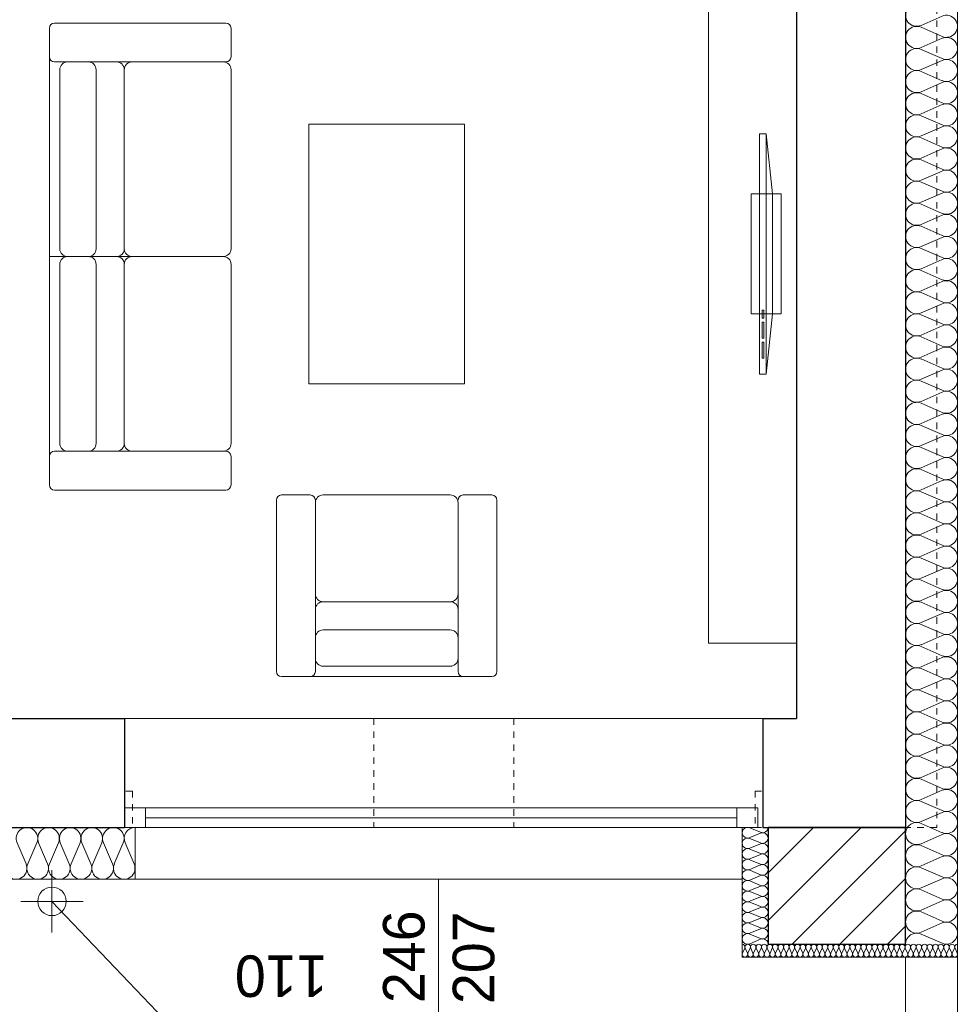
# Model space of a CAD drawing. Extents: x -220425 to -93252, y -20065 to 80294.
# Tile 93 of 103: x -102976 to -99359, y -10697 to -6902. Entities that reach past the tile are written whole.
import ezdxf

# ---------------------------------------------------------------- set-up
doc = ezdxf.new("R2010")
doc.units = 0
doc.header["$MEASUREMENT"] = 0
doc.linetypes.add('Hidden Line', pattern=[50, 25, -25])
for name, color, linetype, lineweight, true_color in [('Arch ocieplenie_Nr_Pióra__22', 7, 'Continuous', 9, 0x7f7f7f), ('Arch okna_Nr_Pióra__4', 7, 'Continuous', 9, 0x029e21), ('Arch wyposazenie_Nr_Pióra__9', 7, 'Continuous', 13, 0x3dad99)]:
    doc.layers.add(name, color=color, linetype=linetype, lineweight=lineweight, true_color=true_color)
for name, color, linetype, lineweight in [('Arch rynny_Nr_Pióra__21', 7, 'Continuous', 9), ('Arch schody_Nr_Pióra__21', 7, 'Continuous', 9), ('Arch wyburzenia_Nr_Pióra__46', 5, 'Continuous', 13), ('Arch wykończenie_Nr_Pióra__46', 5, 'Continuous', 13), ('Arch ściany nośne_Nr_Pióra__21', 7, 'Continuous', 9), ('Arch ściany nośne_Nr_Pióra__27', 7, 'Continuous', 30), ('INWENT.ŚCIANY_Nr_Pióra__1', 7, 'Continuous', 25), ('INWENT.ŚCIANY_Nr_Pióra__101', 8, 'Continuous', 13), ('PODKŁAD', 252, 'Continuous', 35)]:
    doc.layers.add(name, color=color, linetype=linetype, lineweight=lineweight)
doc.styles.add('GENERATED_STYLE_6', font='txt')

# ---------------------------------------------------------------- blocks, each defined once
blk = doc.blocks.new('parter')
at = {"layer": 'Arch ściany nośne_Nr_Pióra__21', "linetype": 'Continuous'}
h = blk.add_hatch(dxfattribs=at)
h.set_pattern_fill('Common_Brick', color=252, style=0, pattern_type=2)
h.set_pattern_definition([(45, (0, 0), (-91.92388, 91.92388), [])])
h.paths.add_polyline_path([(-163952.4, -10015.1), (-163952.4, -10465.1), (-163422.4, -10465.1), (-163422.4, -10015.1)], flags=0)
at = {"layer": 'Arch ocieplenie_Nr_Pióra__22', "color": 252, "linetype": 'Continuous'}
for p, q in [((-163282, -6888.7), (-163362.8, -6924.2)), ((-163362.8, -6931.3), (-163282, -6966.8)), ((-163282, -6974), (-163362.8, -7009.4)), ((-163362.8, -7016.6), (-163282, -7052)), ((-163282, -7059.2), (-163362.8, -7094.7)), ((-163362.8, -7101.8), (-163282, -7137.3)), ((-163282, -7144.4), (-163362.8, -7179.9)), ((-163362.8, -7187.1), (-163282, -7222.5)), ((-163282, -7229.7), (-163362.8, -7265.1)), ((-163362.8, -7272.3), (-163282, -7307.8)), ((-163282, -7314.9), (-163362.8, -7350.4)), ((-163362.8, -7357.5), (-163282, -7393)), ((-163282, -7400.2), (-163362.8, -7435.6)), ((-163362.8, -7442.8), (-163282, -7478.2)), ((-163282, -7485.4), (-163362.8, -7520.9)), ((-163362.8, -7528), (-163282, -7563.5)), ((-163282, -7570.6), (-163362.8, -7606.1)), ((-163362.8, -7613.3), (-163282, -7648.7)), ((-163282, -7655.9), (-163362.8, -7691.3)), ((-163362.8, -7698.5), (-163282, -7733.9)), ((-163282, -7741.1), (-163362.8, -7776.6)), ((-163362.8, -7783.7), (-163282, -7819.2)), ((-163282, -7826.3), (-163362.8, -7861.8)), ((-163362.8, -7869), (-163282, -7904.4)), ((-163282, -7911.6), (-163362.8, -7947)), ((-163362.8, -7954.2), (-163282, -7989.7)), ((-163282, -7996.8), (-163362.8, -8032.3)), ((-163362.8, -8039.4), (-163282, -8074.9)), ((-163282, -8082.1), (-163362.8, -8117.5)), ((-163362.8, -8124.7), (-163282, -8160.1)), ((-163282, -8167.3), (-163362.8, -8202.8)), ((-163362.8, -8209.9), (-163282, -8245.4)), ((-163282, -8252.5), (-163362.8, -8288)), ((-163362.8, -8295.2), (-163282, -8330.6)), ((-163282, -8337.8), (-163362.8, -8373.2)), ((-163362.8, -8380.4), (-163282, -8415.9)), ((-163282, -8423), (-163362.8, -8458.5)), ((-163362.8, -8465.6), (-163282, -8501.1)), ((-163282, -8508.3), (-163362.8, -8543.7)), ((-163362.8, -8550.9), (-163282, -8586.3)), ((-163282, -8593.5), (-163362.8, -8628.9)), ((-163362.8, -8636.1), (-163282, -8671.6)), ((-163282, -8678.7), (-163362.8, -8714.2)), ((-163362.8, -8721.3), (-163282, -8756.8)), ((-163282, -8764), (-163362.8, -8799.4)), ((-163362.8, -8806.6), (-163282, -8842)), ((-163282, -8849.2), (-163362.8, -8884.7)), ((-163362.8, -8891.8), (-163282, -8927.3)), ((-163282, -8934.4), (-163362.8, -8969.9)), ((-163362.8, -8977.1), (-163282, -9012.5)), ((-163282, -9019.7), (-163362.8, -9055.1)), ((-163362.8, -9062.3), (-163282, -9097.8)), ((-163282, -9104.9), (-163362.8, -9140.4)), ((-163362.8, -9147.5), (-163282, -9183)), ((-163282, -9190.2), (-163362.8, -9225.6)), ((-163362.8, -9232.8), (-163282, -9268.2)), ((-163282, -9275.4), (-163362.8, -9310.9)), ((-163362.8, -9318), (-163282, -9353.5)), ((-163282, -9360.6), (-163362.8, -9396.1)), ((-163362.8, -9403.3), (-163282, -9438.7)), ((-163282, -9445.9), (-163362.8, -9481.3)), ((-163362.8, -9488.5), (-163282, -9523.9)), ((-163282, -9531.1), (-163362.8, -9566.6)), ((-163362.8, -9573.7), (-163282, -9609.2)), ((-163282, -9616.3), (-163362.8, -9651.8)), ((-163362.8, -9659), (-163282, -9694.4)), ((-163282, -9701.6), (-163362.8, -9737)), ((-163362.8, -9744.2), (-163282, -9779.7)), ((-163282, -9786.8), (-163362.8, -9822.3)), ((-163362.8, -9829.4), (-163282, -9864.9)), ((-163282, -9872.1), (-163362.8, -9907.5)), ((-163362.8, -9914.7), (-163282, -9950.1)), ((-163282, -9957.3), (-163362.8, -9992.8)), ((-164022.6, -10016.9), (-163982.2, -10033.9)), ((-163362.8, -9999.9), (-163282, -10035.4)), ((-163982.2, -10037.3), (-164022.6, -10054.3)), ((-163282, -10042.5), (-163362.8, -10078)), ((-166847.2, -10074.7), (-166812.5, -10155.6)), ((-166805.5, -10155.6), (-166770.9, -10074.7)), ((-166763.9, -10074.7), (-166729.2, -10155.6)), ((-166722.2, -10155.6), (-166687.5, -10074.7)), ((-166680.5, -10074.7), (-166645.9, -10155.6)), ((-166638.9, -10155.6), (-166604.2, -10074.7)), ((-166597.2, -10074.7), (-166562.5, -10155.6)), ((-166555.5, -10155.6), (-166520.9, -10074.7)), ((-166513.9, -10074.7), (-166479.2, -10155.6)), ((-166472.2, -10155.6), (-166437.5, -10074.7)), ((-166430.5, -10074.7), (-166395.9, -10155.6)), ((-164022.6, -10057.8), (-163982.2, -10074.8)), ((-163982.2, -10078.2), (-164022.6, -10095.2)), ((-163362.8, -10085.2), (-163282, -10120.6)), ((-164022.6, -10098.7), (-163982.2, -10115.7)), ((-163982.2, -10119.1), (-164022.6, -10136.2)), ((-163282, -10127.8), (-163362.8, -10163.2)), ((-164022.6, -10139.6), (-163982.2, -10156.6)), ((-163982.2, -10160), (-164022.6, -10177.1)), ((-164022.6, -10180.5), (-163982.2, -10197.5)), ((-163982.2, -10201), (-164022.6, -10218)), ((-163362.8, -10170.4), (-163282, -10205.9)), ((-164022.6, -10221.4), (-163982.2, -10238.4)), ((-163982.2, -10241.9), (-164022.6, -10258.9)), ((-163282, -10213), (-163362.8, -10248.5)), ((-164022.6, -10262.3), (-163982.2, -10279.3)), ((-163982.2, -10282.8), (-164022.6, -10299.8)), ((-163362.8, -10255.6), (-163282, -10291.1)), ((-164022.6, -10303.2), (-163982.2, -10320.2)), ((-163282, -10298.3), (-163362.8, -10333.7)), ((-163982.2, -10323.7), (-164022.6, -10340.7)), ((-164022.6, -10344.1), (-163982.2, -10361.2)), ((-163362.8, -10340.9), (-163282, -10376.3)), ((-163982.2, -10364.6), (-164022.6, -10381.6)), ((-164022.6, -10385), (-163982.2, -10402.1)), ((-163282, -10383.5), (-163362.8, -10418.9)), ((-163982.2, -10405.5), (-164022.6, -10422.5)), ((-164022.6, -10426), (-163982.2, -10443)), ((-163362.8, -10426.1), (-163282, -10461.6)), ((-163982.2, -10446.4), (-164022.6, -10463.4)), ((-164051.5, -10500.2), (-164042.6, -10480)), ((-164040.8, -10480), (-164032, -10500.2)), ((-164030.2, -10500.2), (-164021.4, -10480)), ((-164019.6, -10480), (-164010.7, -10500.2)), ((-164008.9, -10500.2), (-164000.1, -10480)), ((-163998.3, -10480), (-163989.4, -10500.2)), ((-163987.6, -10500.2), (-163978.8, -10480)), ((-163977, -10480), (-163968.1, -10500.2)), ((-163966.4, -10500.2), (-163957.5, -10480)), ((-163955.7, -10480), (-163946.9, -10500.2)), ((-163945.1, -10500.2), (-163936.2, -10480)), ((-163934.4, -10480), (-163925.6, -10500.2)), ((-163923.8, -10500.2), (-163914.9, -10480)), ((-163913.2, -10480), (-163904.3, -10500.2)), ((-163902.5, -10500.2), (-163893.7, -10480)), ((-163891.9, -10480), (-163883, -10500.2)), ((-163881.2, -10500.2), (-163872.4, -10480)), ((-163870.6, -10480), (-163861.7, -10500.2)), ((-163859.9, -10500.2), (-163851.1, -10480)), ((-163849.3, -10480), (-163840.5, -10500.2)), ((-163838.7, -10500.2), (-163829.8, -10480)), ((-163828, -10480), (-163819.2, -10500.2)), ((-163817.4, -10500.2), (-163808.5, -10480)), ((-163806.7, -10480), (-163797.9, -10500.2)), ((-163796.1, -10500.2), (-163787.2, -10480)), ((-163785.5, -10480), (-163776.6, -10500.2)), ((-163774.8, -10500.2), (-163766, -10480)), ((-163764.2, -10480), (-163755.3, -10500.2)), ((-163753.5, -10500.2), (-163744.7, -10480)), ((-163742.9, -10480), (-163734, -10500.2)), ((-163732.3, -10500.2), (-163723.4, -10480)), ((-163721.6, -10480), (-163712.8, -10500.2)), ((-163711, -10500.2), (-163702.1, -10480)), ((-163700.3, -10480), (-163691.5, -10500.2)), ((-163689.7, -10500.2), (-163680.8, -10480)), ((-163679, -10480), (-163670.2, -10500.2)), ((-163668.4, -10500.2), (-163659.6, -10480)), ((-163657.8, -10480), (-163648.9, -10500.2)), ((-163647.1, -10500.2), (-163638.3, -10480)), ((-163636.5, -10480), (-163627.6, -10500.2)), ((-163625.8, -10500.2), (-163617, -10480)), ((-163615.2, -10480), (-163606.4, -10500.2)), ((-163604.6, -10500.2), (-163595.7, -10480)), ((-163593.9, -10480), (-163585.1, -10500.2)), ((-163583.3, -10500.2), (-163574.4, -10480)), ((-163572.6, -10480), (-163563.8, -10500.2)), ((-163562, -10500.2), (-163553.1, -10480)), ((-163551.4, -10480), (-163542.5, -10500.2)), ((-163540.7, -10500.2), (-163531.9, -10480)), ((-163530.1, -10480), (-163521.2, -10500.2)), ((-163519.4, -10500.2), (-163510.6, -10480)), ((-163508.8, -10480), (-163499.9, -10500.2)), ((-163498.2, -10500.2), (-163489.3, -10480)), ((-163487.5, -10480), (-163478.7, -10500.2)), ((-163476.9, -10500.2), (-163468, -10480)), ((-163466.2, -10480), (-163457.4, -10500.2)), ((-163455.6, -10500.2), (-163446.7, -10480)), ((-163444.9, -10480), (-163436.1, -10500.2)), ((-163434.3, -10500.2), (-163425.5, -10480)), ((-163423.7, -10480), (-163414.8, -10500.2)), ((-163413, -10500.2), (-163404.2, -10480)), ((-163402.4, -10480), (-163393.5, -10500.2)), ((-163391.7, -10500.2), (-163382.9, -10480)), ((-163381.1, -10480), (-163372.2, -10500.2)), ((-163370.5, -10500.2), (-163361.6, -10480)), ((-163359.8, -10480), (-163351, -10500.2)), ((-163349.2, -10500.2), (-163340.3, -10480)), ((-163338.5, -10480), (-163329.7, -10500.2)), ((-163327.9, -10500.2), (-163319, -10480)), ((-163317.3, -10480), (-163308.4, -10500.2)), ((-163306.6, -10500.2), (-163297.8, -10480)), ((-163296, -10480), (-163287.1, -10500.2)), ((-163285.3, -10500.2), (-163276.5, -10480)), ((-163274.7, -10480), (-163265.8, -10500.2)), ((-163264, -10500.2), (-163255.2, -10480)), ((-163253.4, -10480), (-163244.6, -10500.2)), ((-163242.8, -10500.2), (-163233.9, -10480)), ((-163232.1, -10480), (-163223.3, -10500.2))]:
    blk.add_line(p, q, dxfattribs=at)
for centre, major_axis, ratio, start_param, end_param in [((-163379.8, -6885.1), (0, -42.6), 0.998042, 2.7288, 6.695979), ((-163264.9, -6927.8), (0, -42.6), 0.998042, 5.870392, 9.837571), ((-163379.8, -6970.4), (0, -42.6), 0.998042, 2.7288, 6.695979), ((-163264.9, -7013), (0, -42.6), 0.998042, 5.870392, 9.837571), ((-163379.8, -7055.6), (0, -42.6), 0.998042, 2.7288, 6.695979), ((-163264.9, -7098.2), (0, -42.6), 0.998042, 5.870392, 9.837571), ((-163379.8, -7140.9), (0, -42.6), 0.998042, 2.7288, 6.695979), ((-163264.9, -7183.5), (0, -42.6), 0.998042, 5.870392, 9.837571), ((-163379.8, -7226.1), (0, -42.6), 0.998042, 2.7288, 6.695979), ((-163264.9, -7268.7), (0, -42.6), 0.998042, 5.870392, 9.837571), ((-163379.8, -7311.3), (0, -42.6), 0.998042, 2.7288, 6.695979), ((-163264.9, -7354), (0, -42.6), 0.998042, 5.870392, 9.837571), ((-163379.8, -7396.6), (0, -42.6), 0.998042, 2.7288, 6.695979), ((-163264.9, -7439.2), (0, -42.6), 0.998042, 5.870392, 9.837571), ((-163379.8, -7481.8), (0, -42.6), 0.998042, 2.7288, 6.695979), ((-163264.9, -7524.4), (0, -42.6), 0.998042, 5.870392, 9.837571), ((-163379.8, -7567.1), (0, -42.6), 0.998042, 2.7288, 6.695979), ((-163264.9, -7609.7), (0, -42.6), 0.998042, 5.870392, 9.837571), ((-163379.8, -7652.3), (0, -42.6), 0.998042, 2.7288, 6.695979), ((-163264.9, -7694.9), (0, -42.6), 0.998042, 5.870392, 9.837571), ((-163379.8, -7737.5), (0, -42.6), 0.998042, 2.7288, 6.695979), ((-163264.9, -7780.1), (0, -42.6), 0.998042, 5.870392, 9.837571), ((-163379.8, -7822.8), (0, -42.6), 0.998042, 2.7288, 6.695979), ((-163264.9, -7865.4), (0, -42.6), 0.998042, 5.870392, 9.837571), ((-163379.8, -7908), (0, -42.6), 0.998042, 2.7288, 6.695979), ((-163264.9, -7950.6), (0, -42.6), 0.998042, 5.870392, 9.837571), ((-163379.8, -7993.2), (0, -42.6), 0.998042, 2.7288, 6.695979), ((-163264.9, -8035.9), (0, -42.6), 0.998042, 5.870392, 9.837571), ((-163379.8, -8078.5), (0, -42.6), 0.998042, 2.7288, 6.695979), ((-163264.9, -8121.1), (0, -42.6), 0.998042, 5.870392, 9.837571), ((-163379.8, -8163.7), (0, -42.6), 0.998042, 2.7288, 6.695979), ((-163264.9, -8206.3), (0, -42.6), 0.998042, 5.870392, 9.837571), ((-163379.8, -8249), (0, -42.6), 0.998042, 2.7288, 6.695979), ((-163264.9, -8291.6), (0, -42.6), 0.998042, 5.870392, 9.837571), ((-163379.8, -8334.2), (0, -42.6), 0.998042, 2.7288, 6.695979), ((-163264.9, -8376.8), (0, -42.6), 0.998042, 5.870392, 9.837571), ((-163379.8, -8419.4), (0, -42.6), 0.998042, 2.7288, 6.695979), ((-163264.9, -8462.1), (0, -42.6), 0.998042, 5.870392, 9.837571), ((-163379.8, -8504.7), (0, -42.6), 0.998042, 2.7288, 6.695979), ((-163264.9, -8547.3), (0, -42.6), 0.998042, 5.870392, 9.837571), ((-163379.8, -8589.9), (0, -42.6), 0.998042, 2.7288, 6.695979), ((-163264.9, -8632.5), (0, -42.6), 0.998042, 5.870392, 9.837571), ((-163379.8, -8675.1), (0, -42.6), 0.998042, 2.7288, 6.695979), ((-163264.9, -8717.8), (0, -42.6), 0.998042, 5.870392, 9.837571), ((-163379.8, -8760.4), (0, -42.6), 0.998042, 2.7288, 6.695979), ((-163264.9, -8803), (0, -42.6), 0.998042, 5.870392, 9.837571), ((-163379.8, -8845.6), (0, -42.6), 0.998042, 2.7288, 6.695979), ((-163264.9, -8888.2), (0, -42.6), 0.998042, 5.870392, 9.837571), ((-163379.8, -8930.9), (0, -42.6), 0.998042, 2.7288, 6.695979), ((-163264.9, -8973.5), (0, -42.6), 0.998042, 5.870392, 9.837571), ((-163379.8, -9016.1), (0, -42.6), 0.998042, 2.7288, 6.695979), ((-163264.9, -9058.7), (0, -42.6), 0.998042, 5.870392, 9.837571), ((-163379.8, -9101.3), (0, -42.6), 0.998042, 2.7288, 6.695979), ((-163264.9, -9144), (0, -42.6), 0.998042, 5.870392, 9.837571), ((-163379.8, -9186.6), (0, -42.6), 0.998042, 2.7288, 6.695979), ((-163264.9, -9229.2), (0, -42.6), 0.998042, 5.870392, 9.837571), ((-163379.8, -9271.8), (0, -42.6), 0.998042, 2.7288, 6.695979), ((-163264.9, -9314.4), (0, -42.6), 0.998042, 5.870392, 9.837571), ((-163379.8, -9357.1), (0, -42.6), 0.998042, 2.7288, 6.695979), ((-163264.9, -9399.7), (0, -42.6), 0.998042, 5.870392, 9.837571), ((-163379.8, -9442.3), (0, -42.6), 0.998042, 2.7288, 6.695979), ((-163264.9, -9484.9), (0, -42.6), 0.998042, 5.870392, 9.837571), ((-163379.8, -9527.5), (0, -42.6), 0.998042, 2.7288, 6.695979), ((-163264.9, -9570.1), (0, -42.6), 0.998042, 5.870392, 9.837571), ((-163379.8, -9612.8), (0, -42.6), 0.998042, 2.7288, 6.695979), ((-163264.9, -9655.4), (0, -42.6), 0.998042, 5.870392, 9.837571), ((-163379.8, -9698), (0, -42.6), 0.998042, 2.7288, 6.695979), ((-163264.9, -9740.6), (0, -42.6), 0.998042, 5.870392, 9.837571), ((-163379.8, -9783.2), (0, -42.6), 0.998042, 2.7288, 6.695979), ((-163264.9, -9825.9), (0, -42.6), 0.998042, 5.870392, 9.837571), ((-163379.8, -9868.5), (0, -42.6), 0.998042, 2.7288, 6.695979), ((-163264.9, -9911.1), (0, -42.6), 0.998042, 5.870392, 9.837571), ((-163379.8, -9953.7), (0, -42.6), 0.998042, 2.7288, 6.695979), ((-163264.9, -9996.3), (0, -42.6), 0.998042, 5.870392, 9.837571), ((-166809, -10057.7), (0, 42.5), 0.979571, 4.299595, 8.266774), ((-166725.7, -10057.7), (0, 42.5), 0.979571, 4.299595, 8.266774), ((-166642.4, -10057.7), (0, 42.5), 0.979571, 4.299595, 8.266774), ((-166559, -10057.7), (0, 42.5), 0.979571, 4.299595, 8.266774), ((-166475.7, -10057.7), (0, 42.5), 0.979571, 4.299595, 8.266774), ((-166392.4, -10057.7), (0, 42.5), 0.979571, 0, 1.983589), ((-164031.1, -10035.6), (21.3, 0), 0.961761, 1.158003, 5.125183), ((-163973.6, -10015.1), (21.3, 0), 0.961761, 4.299596, 6.283185), ((-163379.8, -10039), (0, -42.6), 0.998042, 2.7288, 6.695979), ((-164031.1, -10076.5), (21.3, 0), 0.961761, 1.158003, 5.125183), ((-163973.6, -10056.1), (21.3, 0), 0.961761, 4.299595, 8.266774), ((-163264.9, -10081.6), (0, -42.6), 0.998042, 5.870392, 9.837571), ((-163973.6, -10097), (21.3, 0), 0.961761, 4.299595, 8.266774), ((-163379.8, -10124.2), (0, -42.6), 0.998042, 2.7288, 6.695979), ((-164031.1, -10117.4), (21.3, 0), 0.961761, 1.158003, 5.125183), ((-163973.6, -10137.9), (21.3, 0), 0.961761, 4.299595, 8.266774), ((-163264.9, -10166.8), (0, -42.6), 0.998042, 5.870392, 9.837571), ((-166850.7, -10172.6), (0, 42.5), 0.979571, 1.158003, 5.125183), ((-166767.4, -10172.6), (0, 42.5), 0.979571, 1.158003, 5.125183), ((-166684, -10172.6), (0, 42.5), 0.979571, 1.158003, 5.125183), ((-166600.7, -10172.6), (0, 42.5), 0.979571, 1.158003, 5.125183), ((-166517.4, -10172.6), (0, 42.5), 0.979571, 1.158003, 5.125183), ((-166434, -10172.6), (0, 42.5), 0.979571, 1.158003, 5.125183), ((-164031.1, -10158.3), (21.3, 0), 0.961761, 1.158003, 5.125183), ((-163973.6, -10178.8), (21.3, 0), 0.961761, 4.299595, 8.266774), ((-163379.8, -10209.4), (0, -42.6), 0.998042, 2.7288, 6.695979), ((-164031.1, -10199.2), (21.3, 0), 0.961761, 1.158003, 5.125183), ((-163973.6, -10219.7), (21.3, 0), 0.961761, 4.299595, 8.266774), ((-163264.9, -10252.1), (0, -42.6), 0.998042, 5.870392, 9.837571), ((-164031.1, -10240.1), (21.3, 0), 0.961761, 1.158003, 5.125183), ((-163973.6, -10260.6), (21.3, 0), 0.961761, 4.299595, 8.266774), ((-164031.1, -10281.1), (21.3, 0), 0.961761, 1.158003, 5.125183), ((-163973.6, -10301.5), (21.3, 0), 0.961761, 4.299595, 8.266774), ((-163379.8, -10294.7), (0, -42.6), 0.998042, 2.7288, 6.695979), ((-164031.1, -10322), (21.3, 0), 0.961761, 1.158003, 5.125183), ((-163973.6, -10342.4), (21.3, 0), 0.961761, 4.299595, 8.266774), ((-163264.9, -10337.3), (0, -42.6), 0.998042, 5.870392, 9.837571), ((-164031.1, -10362.9), (21.3, 0), 0.961761, 1.158003, 5.125183), ((-163379.8, -10379.9), (0, -42.6), 0.998042, 2.7288, 6.695979), ((-164031.1, -10403.8), (21.3, 0), 0.961761, 1.158003, 5.125183), ((-163973.6, -10383.3), (21.3, 0), 0.961761, 4.299595, 8.266774), ((-163264.9, -10422.5), (0, -42.6), 0.998042, 5.870392, 9.837571), ((-164031.1, -10444.7), (21.3, 0), 0.961761, 1.158003, 5.125183), ((-163973.6, -10424.2), (21.3, 0), 0.961761, 4.299595, 8.266774), ((-163379.8, -10465.1), (0, -42.6), 0.998042, 2.7288, 4.712389), ((-164052.4, -10475.8), (10.6, 0), 0.999328, 5.870392, 7.853982), ((-164031.1, -10475.8), (10.6, 0), 0.999328, 5.870392, 9.837571), ((-164009.8, -10475.8), (10.6, 0), 0.999328, 5.870392, 9.837571), ((-163988.5, -10475.8), (10.6, 0), 0.999328, 5.870392, 9.837571), ((-163973.6, -10465.1), (21.3, 0), 0.961761, 0, 1.983589), ((-163967.3, -10475.8), (10.6, 0), 0.999328, 5.870392, 9.837571), ((-163946, -10475.8), (10.6, 0), 0.999328, 5.870392, 9.837571), ((-163924.7, -10475.8), (10.6, 0), 0.999328, 5.870392, 9.837571), ((-163903.4, -10475.8), (10.6, 0), 0.999328, 5.870392, 9.837571), ((-163882.1, -10475.8), (10.6, 0), 0.999328, 5.870392, 9.837571), ((-163860.8, -10475.8), (10.6, 0), 0.999328, 5.870392, 9.837571), ((-163839.6, -10475.8), (10.6, 0), 0.999328, 5.870392, 9.837571), ((-163818.3, -10475.8), (10.6, 0), 0.999328, 5.870392, 9.837571), ((-163797, -10475.8), (10.6, 0), 0.999328, 5.870392, 9.837571), ((-163775.7, -10475.8), (10.6, 0), 0.999328, 5.870392, 9.837571), ((-163754.4, -10475.8), (10.6, 0), 0.999328, 5.870392, 9.837571), ((-163733.1, -10475.8), (10.6, 0), 0.999328, 5.870392, 9.837571), ((-163711.9, -10475.8), (10.6, 0), 0.999328, 5.870392, 9.837571), ((-163690.6, -10475.8), (10.6, 0), 0.999328, 5.870392, 9.837571), ((-163669.3, -10475.8), (10.6, 0), 0.999328, 5.870392, 9.837571), ((-163648, -10475.8), (10.6, 0), 0.999328, 5.870392, 9.837571), ((-163626.7, -10475.8), (10.6, 0), 0.999328, 5.870392, 9.837571), ((-163605.5, -10475.8), (10.6, 0), 0.999328, 5.870392, 9.837571), ((-163584.2, -10475.8), (10.6, 0), 0.999328, 5.870392, 9.837571), ((-163562.9, -10475.8), (10.6, 0), 0.999328, 5.870392, 9.837571), ((-163541.6, -10475.8), (10.6, 0), 0.999328, 5.870392, 9.837571), ((-163520.3, -10475.8), (10.6, 0), 0.999328, 5.870392, 9.837571), ((-163499, -10475.8), (10.6, 0), 0.999328, 5.870392, 9.837571), ((-163477.8, -10475.8), (10.6, 0), 0.999328, 5.870392, 9.837571), ((-163456.5, -10475.8), (10.6, 0), 0.999328, 5.870392, 9.837571), ((-163435.2, -10475.8), (10.6, 0), 0.999328, 5.870392, 9.837571), ((-163413.9, -10475.8), (10.6, 0), 0.999328, 5.870392, 9.837571), ((-163392.6, -10475.8), (10.6, 0), 0.999328, 5.870392, 9.837571), ((-163371.4, -10475.8), (10.6, 0), 0.999328, 5.870392, 9.837571), ((-163350.1, -10475.8), (10.6, 0), 0.999328, 5.870392, 9.837571), ((-163328.8, -10475.8), (10.6, 0), 0.999328, 5.870392, 9.837571), ((-163307.5, -10475.8), (10.6, 0), 0.999328, 5.870392, 9.837571), ((-163286.2, -10475.8), (10.6, 0), 0.999328, 5.870392, 9.837571), ((-163264.9, -10475.8), (10.6, 0), 0.999328, 5.870392, 9.837571), ((-163243.7, -10475.8), (10.6, 0), 0.999328, 5.870392, 9.837571), ((-163222.4, -10475.8), (10.6, 0), 0.999328, 1.570796, 3.554385), ((-164041.7, -10504.5), (10.6, 0), 0.999328, 2.728799, 6.695979), ((-164020.5, -10504.5), (10.6, 0), 0.999328, 2.728799, 6.695979), ((-163999.2, -10504.5), (10.6, 0), 0.999328, 2.728799, 6.695979), ((-163977.9, -10504.5), (10.6, 0), 0.999328, 2.728799, 6.695979), ((-163956.6, -10504.5), (10.6, 0), 0.999328, 2.728799, 6.695979), ((-163935.3, -10504.5), (10.6, 0), 0.999328, 2.728799, 6.695979), ((-163914, -10504.5), (10.6, 0), 0.999328, 2.728799, 6.695979), ((-163892.8, -10504.5), (10.6, 0), 0.999328, 2.728799, 6.695979), ((-163871.5, -10504.5), (10.6, 0), 0.999328, 2.728799, 6.695979), ((-163850.2, -10504.5), (10.6, 0), 0.999328, 2.728799, 6.695979), ((-163828.9, -10504.5), (10.6, 0), 0.999328, 2.728799, 6.695979), ((-163807.6, -10504.5), (10.6, 0), 0.999328, 2.728799, 6.695979), ((-163786.4, -10504.5), (10.6, 0), 0.999328, 2.728799, 6.695979), ((-163765.1, -10504.5), (10.6, 0), 0.999328, 2.728799, 6.695979), ((-163743.8, -10504.5), (10.6, 0), 0.999328, 2.728799, 6.695979), ((-163722.5, -10504.5), (10.6, 0), 0.999328, 2.728799, 6.695979), ((-163701.2, -10504.5), (10.6, 0), 0.999328, 2.728799, 6.695979), ((-163679.9, -10504.5), (10.6, 0), 0.999328, 2.728799, 6.695979), ((-163658.7, -10504.5), (10.6, 0), 0.999328, 2.728799, 6.695979), ((-163637.4, -10504.5), (10.6, 0), 0.999328, 2.728799, 6.695979), ((-163616.1, -10504.5), (10.6, 0), 0.999328, 2.728799, 6.695979), ((-163594.8, -10504.5), (10.6, 0), 0.999328, 2.728799, 6.695979), ((-163573.5, -10504.5), (10.6, 0), 0.999328, 2.728799, 6.695979), ((-163552.3, -10504.5), (10.6, 0), 0.999328, 2.728799, 6.695979), ((-163531, -10504.5), (10.6, 0), 0.999328, 2.728799, 6.695979), ((-163509.7, -10504.5), (10.6, 0), 0.999328, 2.728799, 6.695979), ((-163488.4, -10504.5), (10.6, 0), 0.999328, 2.728799, 6.695979), ((-163467.1, -10504.5), (10.6, 0), 0.999328, 2.728799, 6.695979), ((-163445.8, -10504.5), (10.6, 0), 0.999328, 2.728799, 6.695979), ((-163424.6, -10504.5), (10.6, 0), 0.999328, 2.728799, 6.695979), ((-163403.3, -10504.5), (10.6, 0), 0.999328, 2.728799, 6.695979), ((-163382, -10504.5), (10.6, 0), 0.999328, 2.728799, 6.695979), ((-163360.7, -10504.5), (10.6, 0), 0.999328, 2.728799, 6.695979), ((-163339.4, -10504.5), (10.6, 0), 0.999328, 2.728799, 6.695979), ((-163318.1, -10504.5), (10.6, 0), 0.999328, 2.728799, 6.695979), ((-163296.9, -10504.5), (10.6, 0), 0.999328, 2.728799, 6.695979), ((-163275.6, -10504.5), (10.6, 0), 0.999328, 2.728799, 6.695979), ((-163254.3, -10504.5), (10.6, 0), 0.999328, 2.728799, 6.695979), ((-163233, -10504.5), (10.6, 0), 0.999328, 2.728799, 6.695979)]:
    blk.add_ellipse(centre, major_axis=major_axis, ratio=ratio, start_param=start_param, end_param=end_param, dxfattribs=at)
at = {"layer": 'Arch okna_Nr_Pióra__4', "color": 252, "linetype": 'Continuous'}
for p, q in [((-166432.4, -9595.1), (-163972.4, -9595.1)), ((-166432.4, -9940.1), (-163992.4, -9940.1)), ((-166352.4, -9940.1), (-166352.4, -10015.1)), ((-164072.4, -9940.1), (-164072.4, -10015.1)), ((-163992.4, -10015.1), (-163992.4, -9940.1)), ((-166352.4, -9977.6), (-164072.4, -9977.6)), ((-166432.4, -10015.1), (-163992.4, -10015.1)), ((-166392.4, -10215.1), (-164052.4, -10215.1)), ((-165222.4, -10215.1), (-165222.4, -10765.1))]:
    blk.add_line(p, q, dxfattribs=at)
at = {"layer": 'Arch rynny_Nr_Pióra__21', "color": 252, "linetype": 'Continuous'}
for p, q in [((-166712.4, -10180.1), (-166712.4, -10420.1)), ((-166592.4, -10300.1), (-166832.4, -10300.1)), ((-166057.2, -10986.5), (-166712.4, -10300.1))]:
    blk.add_line(p, q, dxfattribs=at)
blk.add_circle((-166712.4, -10300.1), 55, dxfattribs=at)
at = {"layer": 'Arch schody_Nr_Pióra__21', "color": 252, "linetype": 'Continuous'}
for p, q in [((-163422.4, -10515.1), (-163422.4, -17665.1)), ((-163222.4, -10515.1), (-163222.4, -17865.1))]:
    blk.add_line(p, q, dxfattribs=at)
at = {"layer": 'Arch wyburzenia_Nr_Pióra__46', "color": 252, "linetype": 'Continuous'}
for p, q in [((-166392.4, -10215.1), (-166392.4, -10015.1)), ((-168392.4, -10215.1), (-166392.4, -10215.1))]:
    blk.add_line(p, q, dxfattribs=at)
at = {"layer": 'Arch wykończenie_Nr_Pióra__46', "color": 252, "linetype": 'Continuous'}
for p, q in [((-163222.4, -3305.1), (-163222.4, -10515.1)), ((-164052.4, -10515.1), (-164052.4, -10015.1)), ((-163222.4, -10515.1), (-164052.4, -10515.1))]:
    blk.add_line(p, q, dxfattribs=at)
at = {"layer": 'Arch wyposazenie_Nr_Pióra__9', "color": 252, "linetype": 'Continuous'}
for p, q in [((-164182.4, -9305.1), (-164182.4, -6305.1)), ((-163842.4, -6305.1), (-163842.4, -9305.1)), ((-166722.4, -6935.1), (-166722.4, -7045.1)), ((-166042.4, -6915.1), (-166702.4, -6915.1)), ((-166022.4, -7045.1), (-166022.4, -6935.1)), ((-166722.4, -7045.1), (-166722.4, -7815.1)), ((-166702.4, -7065.1), (-166042.4, -7065.1)), ((-166682.4, -7785.1), (-166682.4, -7095.1)), ((-166652.4, -7065.1), (-166463.7, -7065.1)), ((-166542.4, -7095.1), (-166542.4, -7785.1)), ((-166433.7, -7095.1), (-166433.7, -7785.1)), ((-166433.7, -7095.1), (-166433.7, -7785.1)), ((-166052.4, -7065.1), (-166403.7, -7065.1)), ((-166022.4, -7785.1), (-166022.4, -7095.1)), ((-165722.4, -7305.1), (-165722.4, -8305.1)), ((-165122.4, -7305.1), (-165722.4, -7305.1)), ((-165122.4, -8305.1), (-165122.4, -7305.1)), ((-163960.2, -7342.4), (-163985.2, -7342.4)), ((-163985.2, -7342.4), (-163985.2, -8267.9)), ((-163935.2, -7573.8), (-163960.2, -7342.4)), ((-163960.2, -7342.4), (-163960.2, -8267.9)), ((-163902.4, -7573.8), (-164018.1, -7573.8)), ((-164018.1, -7573.8), (-164018.1, -8036.5)), ((-163935.2, -8036.5), (-163935.2, -7573.8)), ((-163902.4, -8036.5), (-163902.4, -7573.8)), ((-166722.4, -7815.1), (-166652.4, -7815.1)), ((-166722.4, -8585.1), (-166722.4, -7815.1)), ((-166722.4, -7815.1), (-166652.4, -7815.1)), ((-166463.7, -7815.1), (-166652.4, -7815.1)), ((-166463.7, -7815.1), (-166652.4, -7815.1)), ((-166463.7, -7815.1), (-166403.7, -7815.1)), ((-166463.7, -7815.1), (-166403.7, -7815.1)), ((-166403.7, -7815.1), (-166052.4, -7815.1)), ((-166403.7, -7815.1), (-166052.4, -7815.1)), ((-166682.4, -7845.1), (-166682.4, -8535.1)), ((-166542.4, -8535.1), (-166542.4, -7845.1)), ((-166433.7, -8535.1), (-166433.7, -7845.1)), ((-166433.7, -8535.1), (-166433.7, -7845.1)), ((-166022.4, -7845.1), (-166022.4, -8535.1)), ((-164018.1, -8036.5), (-163902.4, -8036.5)), ((-163975.2, -8052), (-163975.2, -8021.1)), ((-163975.2, -8021.1), (-163969, -8021.1)), ((-163969, -8021.1), (-163969, -8052)), ((-163960.2, -8267.9), (-163935.2, -8036.5)), ((-163969, -8052), (-163975.2, -8052)), ((-163975.2, -8067.4), (-163969, -8067.4)), ((-163975.2, -8129.1), (-163975.2, -8067.4)), ((-163969, -8067.4), (-163969, -8129.1)), ((-163969, -8129.1), (-163975.2, -8129.1)), ((-163975.2, -8206.2), (-163975.2, -8144.5)), ((-163975.2, -8144.5), (-163969, -8144.5)), ((-163969, -8144.5), (-163969, -8206.2)), ((-163969, -8206.2), (-163975.2, -8206.2)), ((-163985.2, -8267.9), (-163960.2, -8267.9)), ((-165722.4, -8305.1), (-165122.4, -8305.1)), ((-166702.4, -8565.1), (-166042.4, -8565.1)), ((-166652.4, -8565.1), (-166463.7, -8565.1)), ((-166052.4, -8565.1), (-166403.7, -8565.1)), ((-166722.4, -8695.1), (-166722.4, -8585.1)), ((-166022.4, -8585.1), (-166022.4, -8695.1)), ((-166042.4, -8715.1), (-166702.4, -8715.1)), ((-165847.4, -8754), (-165847.4, -9414)), ((-165717.4, -8734), (-165827.4, -8734)), ((-165697.4, -9414), (-165697.4, -8754)), ((-165697.4, -8764), (-165697.4, -9115.3)), ((-165177.4, -8734), (-165667.4, -8734)), ((-165147.4, -8764), (-165147.4, -9115.3)), ((-165147.4, -9115.3), (-165147.4, -8764)), ((-165127.4, -8734), (-165017.4, -8734)), ((-164997.4, -8754), (-164997.4, -9414)), ((-165147.4, -9175.3), (-165147.4, -9115.3)), ((-165147.4, -9175.3), (-165147.4, -9115.3)), ((-165697.4, -9364), (-165697.4, -9175.3)), ((-165667.4, -9145.3), (-165177.4, -9145.3)), ((-165667.4, -9145.3), (-165177.4, -9145.3)), ((-165147.4, -9175.3), (-165147.4, -9364)), ((-165147.4, -9364), (-165147.4, -9175.3)), ((-165667.4, -9254), (-165177.4, -9254)), ((-163842.4, -9305.1), (-164182.4, -9305.1)), ((-165147.4, -9414), (-165147.4, -9364)), ((-165177.4, -9394), (-165667.4, -9394)), ((-165827.4, -9434), (-165717.4, -9434)), ((-165717.4, -9434), (-165127.4, -9434)), ((-165017.4, -9434), (-165127.4, -9434))]:
    blk.add_line(p, q, dxfattribs=at)
for centre, radius, start, end in [((-166702.4, -6935.1), 20, 90, 180), ((-166042.4, -6935.1), 20, 0, 90), ((-166702.4, -7045.1), 20, 180, 270), ((-166042.4, -7045.1), 20, 270, 0), ((-166652.4, -7095.1), 30, 90, 180), ((-166572.4, -7095.1), 30, 0, 90), ((-166463.7, -7095.1), 30, 0, 90), ((-166403.7, -7095.1), 30, 90, 180), ((-166052.4, -7095.1), 30, 0, 90), ((-166652.4, -7785.1), 30, 180, 270), ((-166652.4, -7845.1), 30, 90, 180), ((-166572.4, -7785.1), 30, 270, 0), ((-166572.4, -7845.1), 30, 0, 90), ((-166463.7, -7785.1), 30, 270, 0), ((-166463.7, -7845.1), 30, 0, 90), ((-166403.7, -7785.1), 30, 180, 270), ((-166403.7, -7845.1), 30, 90, 180), ((-166052.4, -7785.1), 30, 270, 0), ((-166052.4, -7845.1), 30, 0, 90), ((-166652.4, -8535.1), 30, 180, 270), ((-166572.4, -8535.1), 30, 270, 0), ((-166463.7, -8535.1), 30, 270, 0), ((-166403.7, -8535.1), 30, 180, 270), ((-166052.4, -8535.1), 30, 270, 0), ((-166702.4, -8585.1), 20, 90, 180), ((-166042.4, -8585.1), 20, 0, 90), ((-166702.4, -8695.1), 20, 180, 270), ((-166042.4, -8695.1), 20, 270, 0), ((-165827.4, -8754), 20, 90, 180), ((-165717.4, -8754), 20, 0, 90), ((-165667.4, -8764), 30, 90, 180), ((-165177.4, -8764), 30, 0, 90), ((-165127.4, -8754), 20, 90, 180), ((-165017.4, -8754), 20, 0, 90), ((-165667.4, -9115.3), 30, 180, 270), ((-165177.4, -9115.3), 30, 270, 0), ((-165667.4, -9175.3), 30, 90, 180), ((-165177.4, -9175.3), 30, 0, 90), ((-165667.4, -9284), 30, 90, 180), ((-165177.4, -9284), 30, 0, 90), ((-165667.4, -9364), 30, 180, 270), ((-165177.4, -9364), 30, 270, 0), ((-165827.4, -9414), 20, 180, 270), ((-165717.4, -9414), 20, 270, 0), ((-165127.4, -9414), 20, 180, 270), ((-165017.4, -9414), 20, 270, 0)]:
    blk.add_arc(centre, radius, start, end, dxfattribs=at)
at = {"layer": 'Arch ściany nośne_Nr_Pióra__27', "color": 252, "linetype": 'Continuous'}
for p, q in [((-163422.4, -10015.1), (-163952.4, -10015.1)), ((-163952.4, -10015.1), (-163952.4, -10465.1)), ((-163422.4, -10465.1), (-163422.4, -10015.1)), ((-163952.4, -10465.1), (-163422.4, -10465.1))]:
    blk.add_line(p, q, dxfattribs=at)
at = {"layer": 'INWENT.ŚCIANY_Nr_Pióra__1', "color": 252, "linetype": 'Continuous'}
for p, q in [((-163422.4, -3355.1), (-163422.4, -10015.1)), ((-163842.4, -3945.1), (-163842.4, -9595.1)), ((-166972.4, -9595.1), (-166432.4, -9595.1)), ((-166432.4, -9595.1), (-166432.4, -10015.1)), ((-163972.4, -9595.1), (-163972.4, -10015.1)), ((-163972.4, -9595.1), (-163842.4, -9595.1)), ((-167002.4, -10015.1), (-166432.4, -10015.1)), ((-163972.4, -10015.1), (-163422.4, -10015.1))]:
    blk.add_line(p, q, dxfattribs=at)
at = {"layer": 'INWENT.ŚCIANY_Nr_Pióra__101', "color": 252, "linetype": 'Hidden Line'}
for p, q in [((-163302.4, 2644.9), (-163302.4, -10015.1)), ((-165472.4, -9595.1), (-165472.4, -10015.1)), ((-164932.4, -9595.1), (-165472.4, -9595.1)), ((-164932.4, -9595.1), (-164932.4, -10015.1)), ((-166402.4, -9875.1), (-166432.4, -9875.1)), ((-166402.4, -9875.1), (-166402.4, -10015.1)), ((-164002.4, -9875.1), (-163972.4, -9875.1)), ((-164002.4, -9875.1), (-164002.4, -10015.1)), ((-166432.4, -10015.1), (-166402.4, -10015.1)), ((-165472.4, -10015.1), (-164932.4, -10015.1)), ((-164002.4, -10015.1), (-163972.4, -10015.1)), ((-163302.4, -10015.1), (-163422.4, -10015.1))]:
    blk.add_line(p, q, dxfattribs=at)
at = {"layer": 'Arch okna_Nr_Pióra__4', "color": 252, "linetype": 'Continuous', "style": 'GENERATED_STYLE_6'}
for s, p in [('246', (-165276.6, -10692.1)), ('207', (-165007.9, -10695.9))]:
    blk.add_text(s, height=160, rotation=90, dxfattribs=at).set_placement(p)
at = {"layer": 'Arch rynny_Nr_Pióra__21', "color": 252, "linetype": 'Continuous', "style": 'GENERATED_STYLE_6'}
blk.add_text('110', height=160, rotation=180, dxfattribs=at).set_placement((-165650.6, -10508.4))

msp = doc.modelspace()

# ---------------------------------------------------------------- block references
at = {"layer": 'PODKŁAD'}
msp.add_blockref('parter', (63860.6, 0), dxfattribs=at)
msp.add_blockref('parter', (63860.6, 0), dxfattribs=at)

doc.saveas('drawing.dxf')
